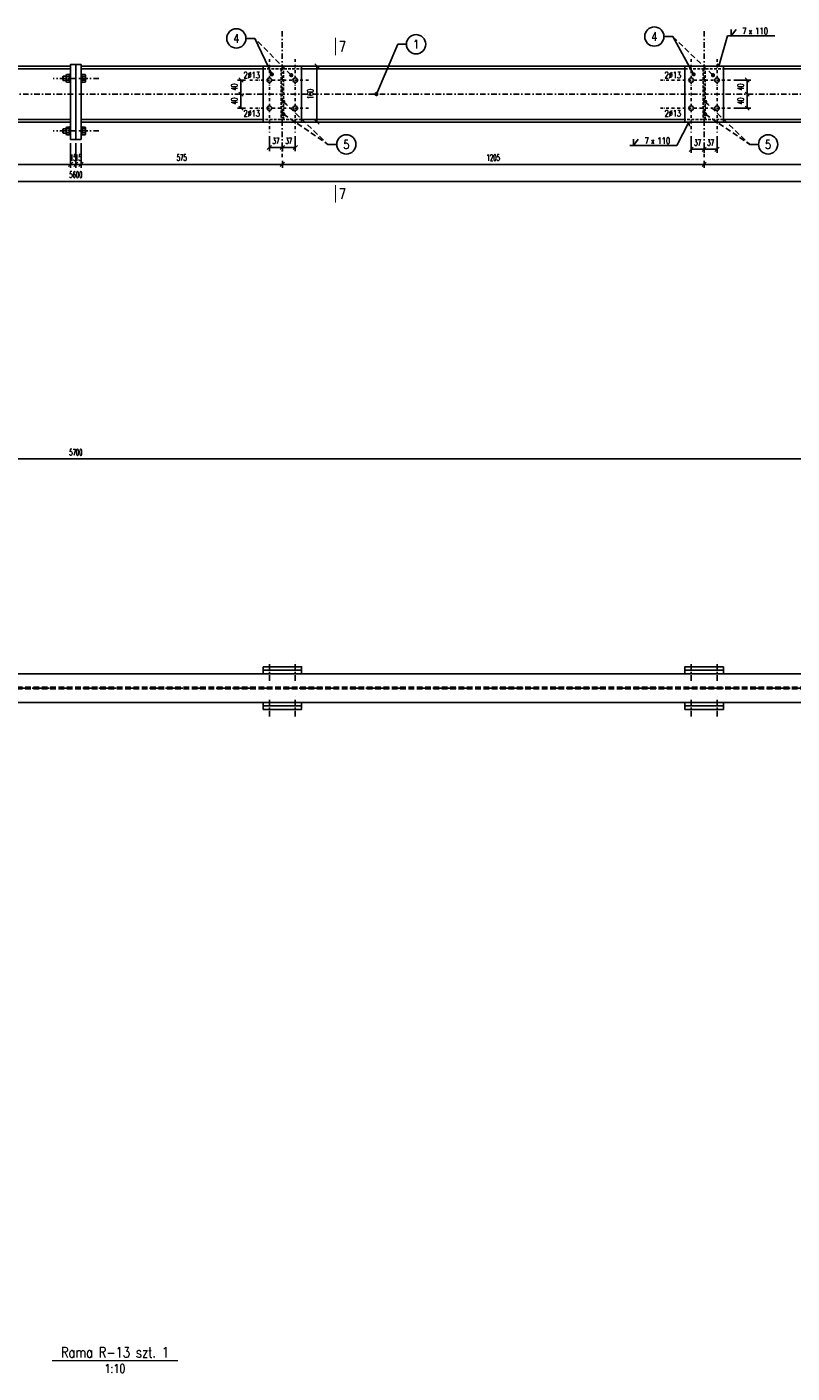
# Model space of a CAD drawing. Header units: millimetres. Extents: x -228255 to 14536, y -140109 to 119945.
# Tile 80 of 123: x -115609 to -113423, y 33572 to 37414. Entities that reach past the tile are written whole.
import ezdxf
from ezdxf.enums import TextEntityAlignment as Align

# ---------------------------------------------------------------- set-up
doc = ezdxf.new("R2010")
doc.units = ezdxf.units.MM
doc.header["$LTSCALE"] = 2.5
for name, pattern in [('DASHDOT', [25.4, 12.7, -6.35, 0, -6.35]), ('DASHDOT2', [12.7, 6.35, -3.175, 0, -3.175]), ('DASHED', [19.05, 12.7, -6.35]), ('DASHED2', [9.525, 6.35, -3.175])]:
    doc.linetypes.add(name, pattern=pattern)
for name, color, linetype in [('Gruba', 6, 'Continuous'), ('Laczniki', 30, 'Continuous'), ('Opisy_stal', 7, 'Continuous'), ('Osie', 134, 'DASHDOT'), ('Osie_stal', 221, 'DASHDOT2'), ('stal', 4, 'Continuous'), ('Stal_nw', 181, 'DASHED2'), ('Tekst', 31, 'Continuous'), ('Wymiary', 86, 'Continuous')]:
    doc.layers.add(name, color=color, linetype=linetype)
doc.styles.get("Standard").update_dxf_attribs({"font": 'romans.shx', "width": 0.65})
doc.styles.add('style1', font='romand.shx', dxfattribs={"width": 0.8})
doc.styles.add('style3', font='romans.shx', dxfattribs={"width": 0.5})
doc.dimstyles.new('Skala_10', dxfattribs={"dimtxt": 18, "dimasz": 12, "dimexe": 10, "dimexo": 10, "dimgap": 10, "dimtad": 1, "dimdec": 0, "dimdsep": 46, "dimtxsty": 'style3', "dimblk": 'OBLIQUE', "dimcen": 0, "dimdle": 1, "dimclrd": 256, "dimclre": 256, "dimclrt": 31, "dimadec": 1, "dimazin": 0, "dimtfac": 1, "dimtdec": 0, "dimtix": 1, "dimtmove": 2, "dimatfit": 0, "dimldrblk": 'DOT', "dimfxl": 1, "dimtolj": 1, "dimtzin": 0, "dimlwd": -1, "dimlwe": -1, "dimarcsym": 0})
doc.dimstyles.new('Skala_10$7', dxfattribs={"dimscale": 0, "dimtxt": 18, "dimasz": 12, "dimexe": 10, "dimexo": 15, "dimgap": 5, "dimtad": 1, "dimdec": 0, "dimrnd": 0.5, "dimzin": 9, "dimdsep": 46, "dimtxsty": 'Standard', "dimblk1": 'OBLIQUE', "dimblk2": 'OBLIQUE', "dimsah": 1, "dimcen": 10, "dimdle": 10, "dimclrt": 31, "dimadec": 0, "dimazin": 0, "dimtfac": 1, "dimtdec": 0, "dimtmove": 2, "dimatfit": 3, "dimldrblk": 'DOT', "dimfxl": 1, "dimtolj": 1, "dimtzin": 9, "dimarcsym": 0})

# ---------------------------------------------------------------- blocks, each defined once
blk = doc.blocks.new('_Oblique')
at = {"color": 0, "linetype": 'ByBlock', "lineweight": -2}
blk.add_line((-0.5, -0.5), (0.5, 0.5), dxfattribs=at)
blk = doc.blocks.new('*D324')
at = {"layer": 'Defpoints', "color": 0, "ltscale": 0.5, "transparency": 16777216}
for p in [(-118319, 36267.6), (-112619, 36267.6), (-112619, 36181.4)]:
    blk.add_point(p, dxfattribs=at)
at = {"layer": 'Wymiary', "ltscale": 0.5, "transparency": 16777216}
for p, q in [((-118319, 36257.6), (-118319, 36171.4)), ((-112619, 36257.6), (-112619, 36171.4)), ((-118320, 36181.4), (-112618, 36181.4))]:
    blk.add_line(p, q, dxfattribs=at)
at = {"layer": 'Wymiary', "ltscale": 0.5, "transparency": 16777216, "xscale": 12, "yscale": 12, "zscale": 12, "rotation": 180}
blk.add_blockref('_Oblique', (-118319, 36181.4), dxfattribs=at)
at = {"layer": 'Wymiary', "ltscale": 0.5, "transparency": 16777216, "xscale": 12, "yscale": 12, "zscale": 12}
blk.add_blockref('_Oblique', (-112619, 36181.4), dxfattribs=at)
at = {"layer": 'Wymiary', "color": 31, "ltscale": 0.5, "transparency": 16777216, "insert": (-115469, 36200.4), "char_height": 18, "attachment_point": 5, "style": 'style3'}
blk.add_mtext('\\A1;5700', dxfattribs=at)
blk = doc.blocks.new('_Dot')
at = {"color": 0, "linetype": 'ByBlock', "lineweight": -2}
blk.add_line((-0.5, 0), (-1, 0), dxfattribs=at)
at = {"color": 0, "linetype": 'ByBlock', "const_width": 0.5}
blk.add_lwpolyline([(-0.25, 0, 1), (0.25, 0, 1)], format="xyb", close=True, dxfattribs=at)
blk = doc.blocks.new('*D328')
at = {"layer": 'Defpoints', "color": 0, "ltscale": 0.5, "transparency": 16777216}
for p in [(-115484, 37092.6), (-118319, 37053.3), (-115484, 37022.1)]:
    blk.add_point(p, dxfattribs=at)
at = {"layer": 'Wymiary', "ltscale": 0.5, "transparency": 16777216}
for p, q in [((-115484, 37082.6), (-115484, 37012.1)), ((-118320, 37022.1), (-115483, 37022.1)), ((-118319, 37043.3), (-118319, 37012.1))]:
    blk.add_line(p, q, dxfattribs=at)
at = {"layer": 'Wymiary', "ltscale": 0.5, "transparency": 16777216, "xscale": 12, "yscale": 12, "zscale": 12, "rotation": 180}
blk.add_blockref('_Oblique', (-118319, 37022.1), dxfattribs=at)
at = {"layer": 'Wymiary', "ltscale": 0.5, "transparency": 16777216, "xscale": 12, "yscale": 12, "zscale": 12}
blk.add_blockref('_Oblique', (-115484, 37022.1), dxfattribs=at)
at = {"layer": 'Wymiary', "color": 31, "ltscale": 0.5, "transparency": 16777216, "insert": (-116901.5, 37041.1), "char_height": 18, "attachment_point": 5, "style": 'style3'}
blk.add_mtext('\\A1;2835', dxfattribs=at)
blk = doc.blocks.new('*D291')
at = {"layer": 'Defpoints', "color": 0, "ltscale": 0.5, "transparency": 16777216}
for p in [(-114879, 37042.6), (-113674, 37042.6), (-113674, 37022.1)]:
    blk.add_point(p, dxfattribs=at)
at = {"layer": 'Wymiary', "ltscale": 0.5, "transparency": 16777216}
for p, q in [((-114880, 37022.1), (-113673, 37022.1)), ((-114879, 37032.6), (-114879, 37012.1)), ((-113674, 37032.6), (-113674, 37012.1))]:
    blk.add_line(p, q, dxfattribs=at)
at = {"layer": 'Wymiary', "ltscale": 0.5, "transparency": 16777216, "xscale": 12, "yscale": 12, "zscale": 12, "rotation": 180}
blk.add_blockref('_Oblique', (-114879, 37022.1), dxfattribs=at)
at = {"layer": 'Wymiary', "ltscale": 0.5, "transparency": 16777216, "xscale": 12, "yscale": 12, "zscale": 12}
blk.add_blockref('_Oblique', (-113674, 37022.1), dxfattribs=at)
at = {"layer": 'Wymiary', "color": 31, "ltscale": 0.5, "transparency": 16777216, "insert": (-114276.5, 37041.1), "char_height": 18, "attachment_point": 5, "style": 'style3'}
blk.add_mtext('\\A1;1205', dxfattribs=at)
blk = doc.blocks.new('*D292')
at = {"layer": 'Defpoints', "color": 0, "ltscale": 0.5, "transparency": 16777216}
for p in [(-113674, 37042.6), (-112619, 37042.6), (-112619, 37022.1)]:
    blk.add_point(p, dxfattribs=at)
at = {"layer": 'Wymiary', "ltscale": 0.5, "transparency": 16777216}
for p, q in [((-113675, 37022.1), (-112618, 37022.1)), ((-113674, 37032.6), (-113674, 37012.1)), ((-112619, 37032.6), (-112619, 37012.1))]:
    blk.add_line(p, q, dxfattribs=at)
at = {"layer": 'Wymiary', "ltscale": 0.5, "transparency": 16777216, "xscale": 12, "yscale": 12, "zscale": 12, "rotation": 180}
blk.add_blockref('_Oblique', (-113674, 37022.1), dxfattribs=at)
at = {"layer": 'Wymiary', "ltscale": 0.5, "transparency": 16777216, "xscale": 12, "yscale": 12, "zscale": 12}
blk.add_blockref('_Oblique', (-112619, 37022.1), dxfattribs=at)
at = {"layer": 'Wymiary', "color": 31, "ltscale": 0.5, "transparency": 16777216, "insert": (-113146.5, 37041.1), "char_height": 18, "attachment_point": 5, "style": 'style3'}
blk.add_mtext('\\A1;1055', dxfattribs=at)
blk = doc.blocks.new('*D294')
at = {"layer": 'Defpoints', "color": 0, "ltscale": 0.5, "transparency": 16777216}
for p in [(-118269, 36988.9), (-112669, 36973.5), (-112669, 36973.5)]:
    blk.add_point(p, dxfattribs=at)
at = {"layer": 'Wymiary', "ltscale": 0.5, "transparency": 16777216}
for p, q in [((-118270, 36973.5), (-112668, 36973.5)), ((-118269, 36978.9), (-118269, 36963.5))]:
    blk.add_line(p, q, dxfattribs=at)
at = {"layer": 'Wymiary', "ltscale": 0.5, "transparency": 16777216, "xscale": 12, "yscale": 12, "zscale": 12, "rotation": 180}
blk.add_blockref('_Oblique', (-118269, 36973.5), dxfattribs=at)
at = {"layer": 'Wymiary', "ltscale": 0.5, "transparency": 16777216, "xscale": 12, "yscale": 12, "zscale": 12}
blk.add_blockref('_Oblique', (-112669, 36973.5), dxfattribs=at)
at = {"layer": 'Wymiary', "color": 31, "ltscale": 0.5, "transparency": 16777216, "insert": (-115469, 36992.5), "char_height": 18, "attachment_point": 5, "style": 'style3'}
blk.add_mtext('\\A1;5600', dxfattribs=at)
blk = doc.blocks.new('*D296')
at = {"layer": 'Defpoints', "color": 0, "ltscale": 0.5, "transparency": 16777216}
for p in [(-114916, 37112.6), (-114879, 37084.2), (-114879, 37070.2)]:
    blk.add_point(p, dxfattribs=at)
at = {"layer": 'Wymiary', "ltscale": 0.5, "transparency": 16777216}
for p, q in [((-114916, 37102.6), (-114916, 37060.2)), ((-114917, 37070.2), (-114878, 37070.2)), ((-114879, 37074.2), (-114879, 37060.2))]:
    blk.add_line(p, q, dxfattribs=at)
at = {"layer": 'Wymiary', "ltscale": 0.5, "transparency": 16777216, "xscale": 12, "yscale": 12, "zscale": 12, "rotation": 180}
blk.add_blockref('_Oblique', (-114916, 37070.2), dxfattribs=at)
at = {"layer": 'Wymiary', "ltscale": 0.5, "transparency": 16777216, "xscale": 12, "yscale": 12, "zscale": 12}
blk.add_blockref('_Oblique', (-114879, 37070.2), dxfattribs=at)
at = {"layer": 'Wymiary', "color": 31, "ltscale": 0.5, "transparency": 16777216, "insert": (-114897.5, 37089.2), "char_height": 18, "attachment_point": 5, "style": 'style3'}
blk.add_mtext('\\A1;37', dxfattribs=at)
blk = doc.blocks.new('*D297')
at = {"layer": 'Defpoints', "color": 0, "ltscale": 0.5, "transparency": 16777216}
for p in [(-114879, 37084.2), (-114842, 37112.6), (-114842, 37070.2)]:
    blk.add_point(p, dxfattribs=at)
at = {"layer": 'Wymiary', "ltscale": 0.5, "transparency": 16777216}
for p, q in [((-114842, 37102.6), (-114842, 37060.2)), ((-114880, 37070.2), (-114841, 37070.2)), ((-114879, 37074.2), (-114879, 37060.2))]:
    blk.add_line(p, q, dxfattribs=at)
at = {"layer": 'Wymiary', "ltscale": 0.5, "transparency": 16777216, "xscale": 12, "yscale": 12, "zscale": 12, "rotation": 180}
blk.add_blockref('_Oblique', (-114879, 37070.2), dxfattribs=at)
at = {"layer": 'Wymiary', "ltscale": 0.5, "transparency": 16777216, "xscale": 12, "yscale": 12, "zscale": 12}
blk.add_blockref('_Oblique', (-114842, 37070.2), dxfattribs=at)
at = {"layer": 'Wymiary', "color": 31, "ltscale": 0.5, "transparency": 16777216, "insert": (-114860.5, 37089.2), "char_height": 18, "attachment_point": 5, "style": 'style3'}
blk.add_mtext('\\A1;37', dxfattribs=at)
blk = doc.blocks.new('*D298')
at = {"layer": 'Defpoints', "color": 0, "ltscale": 0.5, "transparency": 16777216}
for p in [(-113711, 37112.6), (-113674, 37081.4), (-113674, 37065.2)]:
    blk.add_point(p, dxfattribs=at)
at = {"layer": 'Wymiary', "ltscale": 0.5, "transparency": 16777216}
for p, q in [((-113711, 37102.6), (-113711, 37055.2)), ((-113712, 37065.2), (-113673, 37065.2)), ((-113674, 37071.4), (-113674, 37055.2))]:
    blk.add_line(p, q, dxfattribs=at)
at = {"layer": 'Wymiary', "ltscale": 0.5, "transparency": 16777216, "xscale": 12, "yscale": 12, "zscale": 12, "rotation": 180}
blk.add_blockref('_Oblique', (-113711, 37065.2), dxfattribs=at)
at = {"layer": 'Wymiary', "ltscale": 0.5, "transparency": 16777216, "xscale": 12, "yscale": 12, "zscale": 12}
blk.add_blockref('_Oblique', (-113674, 37065.2), dxfattribs=at)
at = {"layer": 'Wymiary', "color": 31, "ltscale": 0.5, "transparency": 16777216, "insert": (-113692.5, 37084.2), "char_height": 18, "attachment_point": 5, "style": 'style3'}
blk.add_mtext('\\A1;37', dxfattribs=at)
blk = doc.blocks.new('*D299')
at = {"layer": 'Defpoints', "color": 0, "ltscale": 0.5, "transparency": 16777216}
for p in [(-113637, 37112.6), (-113674, 37081.4), (-113637, 37065.2)]:
    blk.add_point(p, dxfattribs=at)
at = {"layer": 'Wymiary', "ltscale": 0.5, "transparency": 16777216}
for p, q in [((-113637, 37102.6), (-113637, 37055.2)), ((-113675, 37065.2), (-113636, 37065.2)), ((-113674, 37071.4), (-113674, 37055.2))]:
    blk.add_line(p, q, dxfattribs=at)
at = {"layer": 'Wymiary', "ltscale": 0.5, "transparency": 16777216, "xscale": 12, "yscale": 12, "zscale": 12, "rotation": 180}
blk.add_blockref('_Oblique', (-113674, 37065.2), dxfattribs=at)
at = {"layer": 'Wymiary', "ltscale": 0.5, "transparency": 16777216, "xscale": 12, "yscale": 12, "zscale": 12}
blk.add_blockref('_Oblique', (-113637, 37065.2), dxfattribs=at)
at = {"layer": 'Wymiary', "color": 31, "ltscale": 0.5, "transparency": 16777216, "insert": (-113655.5, 37084.2), "char_height": 18, "attachment_point": 5, "style": 'style3'}
blk.add_mtext('\\A1;37', dxfattribs=at)
blk = doc.blocks.new('*D300')
at = {"layer": 'Defpoints', "color": 0, "ltscale": 0.5, "transparency": 16777216}
for p in [(-114997.3, 37222.6), (-114997.3, 37222.6), (-114974, 37182.6)]:
    blk.add_point(p, dxfattribs=at)
at = {"layer": 'Wymiary', "ltscale": 0.5, "transparency": 16777216}
for p, q in [((-114997.3, 37181.6), (-114997.3, 37223.6)), ((-114984, 37182.6), (-115007.3, 37182.6))]:
    blk.add_line(p, q, dxfattribs=at)
at = {"layer": 'Wymiary', "ltscale": 0.5, "transparency": 16777216, "xscale": 12, "yscale": 12, "zscale": 12}
for p, rotation in [((-114997.3, 37222.6), 90), ((-114997.3, 37182.6), 270)]:
    blk.add_blockref('_Oblique', p, dxfattribs=dict(at, rotation=rotation))
at = {"layer": 'Wymiary', "color": 31, "ltscale": 0.5, "transparency": 16777216, "insert": (-115016.3, 37202.6), "char_height": 18, "attachment_point": 5, "rotation": 90, "style": 'style3'}
blk.add_mtext('\\A1;40', dxfattribs=at)
blk = doc.blocks.new('*D301')
at = {"layer": 'Defpoints', "color": 0, "ltscale": 0.5, "transparency": 16777216}
for p in [(-114997.3, 37262.6), (-114974, 37262.6), (-114997.3, 37222.6)]:
    blk.add_point(p, dxfattribs=at)
at = {"layer": 'Wymiary', "ltscale": 0.5, "transparency": 16777216}
for p, q in [((-114984, 37262.6), (-115007.3, 37262.6)), ((-114997.3, 37221.6), (-114997.3, 37263.6))]:
    blk.add_line(p, q, dxfattribs=at)
at = {"layer": 'Wymiary', "ltscale": 0.5, "transparency": 16777216, "xscale": 12, "yscale": 12, "zscale": 12}
for p, rotation in [((-114997.3, 37262.6), 90), ((-114997.3, 37222.6), 270)]:
    blk.add_blockref('_Oblique', p, dxfattribs=dict(at, rotation=rotation))
at = {"layer": 'Wymiary', "color": 31, "ltscale": 0.5, "transparency": 16777216, "insert": (-115016.3, 37242.6), "char_height": 18, "attachment_point": 5, "rotation": 90, "style": 'style3'}
blk.add_mtext('\\A1;40', dxfattribs=at)
blk = doc.blocks.new('*D302')
at = {"layer": 'Defpoints', "color": 0, "ltscale": 0.5, "transparency": 16777216}
for p in [(-113557.7, 37222.6), (-113551, 37222.6), (-113599, 37182.6)]:
    blk.add_point(p, dxfattribs=at)
at = {"layer": 'Wymiary', "ltscale": 0.5, "transparency": 16777216}
for p, q in [((-113551, 37181.6), (-113551, 37223.6)), ((-113547.7, 37222.6), (-113541, 37222.6)), ((-113589, 37182.6), (-113541, 37182.6))]:
    blk.add_line(p, q, dxfattribs=at)
at = {"layer": 'Wymiary', "ltscale": 0.5, "transparency": 16777216, "xscale": 12, "yscale": 12, "zscale": 12}
for p, rotation in [((-113551, 37222.6), 90), ((-113551, 37182.6), 270)]:
    blk.add_blockref('_Oblique', p, dxfattribs=dict(at, rotation=rotation))
at = {"layer": 'Wymiary', "color": 31, "ltscale": 0.5, "transparency": 16777216, "insert": (-113570, 37202.6), "char_height": 18, "attachment_point": 5, "rotation": 90, "style": 'style3'}
blk.add_mtext('\\A1;40', dxfattribs=at)
blk = doc.blocks.new('*D303')
at = {"layer": 'Defpoints', "color": 0, "ltscale": 0.5, "transparency": 16777216}
for p in [(-113599, 37262.6), (-113551, 37262.6), (-113557.7, 37222.6)]:
    blk.add_point(p, dxfattribs=at)
at = {"layer": 'Wymiary', "ltscale": 0.5, "transparency": 16777216}
for p, q in [((-113589, 37262.6), (-113541, 37262.6)), ((-113551, 37221.6), (-113551, 37263.6)), ((-113547.7, 37222.6), (-113541, 37222.6))]:
    blk.add_line(p, q, dxfattribs=at)
at = {"layer": 'Wymiary', "ltscale": 0.5, "transparency": 16777216, "xscale": 12, "yscale": 12, "zscale": 12}
for p, rotation in [((-113551, 37262.6), 90), ((-113551, 37222.6), 270)]:
    blk.add_blockref('_Oblique', p, dxfattribs=dict(at, rotation=rotation))
at = {"layer": 'Wymiary', "color": 31, "ltscale": 0.5, "transparency": 16777216, "insert": (-113570, 37242.6), "char_height": 18, "attachment_point": 5, "rotation": 90, "style": 'style3'}
blk.add_mtext('\\A1;40', dxfattribs=at)
blk = doc.blocks.new('*D304')
at = {"layer": 'Defpoints', "color": 0, "ltscale": 0.5, "transparency": 16777216}
for p in [(-114824, 37302.6), (-114780.1, 37302.6), (-114824, 37142.6)]:
    blk.add_point(p, dxfattribs=at)
at = {"layer": 'Wymiary', "ltscale": 0.5, "transparency": 16777216}
for p, q in [((-114814, 37302.6), (-114770.1, 37302.6)), ((-114780.1, 37141.6), (-114780.1, 37303.6)), ((-114814, 37142.6), (-114770.1, 37142.6))]:
    blk.add_line(p, q, dxfattribs=at)
at = {"layer": 'Wymiary', "ltscale": 0.5, "transparency": 16777216, "xscale": 12, "yscale": 12, "zscale": 12}
for p, rotation in [((-114780.1, 37302.6), 90), ((-114780.1, 37142.6), 270)]:
    blk.add_blockref('_Oblique', p, dxfattribs=dict(at, rotation=rotation))
at = {"layer": 'Wymiary', "color": 31, "ltscale": 0.5, "transparency": 16777216, "insert": (-114799.1, 37222.6), "char_height": 18, "attachment_point": 5, "rotation": 90, "style": 'style3'}
blk.add_mtext('\\A1;160', dxfattribs=at)
blk = doc.blocks.new('Elem_prawy')
at = {"color": 7}
blk.add_line((0, 0), (25, 0), dxfattribs=at)
blk.add_circle((52.5, 0), 27.5, dxfattribs=at)
at = {"color": 31, "width": 0.8}
blk.add_attdef('22', text='', height=25, dxfattribs=at).set_placement((52.5, 0), align=Align.MIDDLE)
blk = doc.blocks.new('pol_V_lewa')
at = {"color": 7}
for p, q in [((0, 0), (-135, 0)), ((-124, 0), (-110.5, 18)), ((-124, 0), (-124, 18))]:
    blk.add_line(p, q, dxfattribs=at)
at = {"color": 31, "width": 0.8}
blk.add_text('x', height=18, dxfattribs=at).set_placement((-74.9, 4.5))
blk.add_attdef('22', text='', height=18, dxfattribs=at).set_placement((-80.5, 4.5), align=Align.RIGHT)
blk.add_attdef('9999', (-56.2, 4.5), '', height=18, dxfattribs=at)
blk = doc.blocks.new('pol_V_prawa')
at = {"color": 7}
for p, q in [((135, 0), (0, 0)), ((11, 0), (24.5, 18)), ((11, 0), (11, 18))]:
    blk.add_line(p, q, dxfattribs=at)
at = {"color": 31, "width": 0.8}
blk.add_text('x', height=18, dxfattribs=at).set_placement((60.1, 4.5))
blk.add_attdef('22', text='', height=18, dxfattribs=at).set_placement((54.5, 4.5), align=Align.RIGHT)
blk.add_attdef('9999', (78.8, 4.5), '', height=18, dxfattribs=at)
blk = doc.blocks.new('Elem_lewy')
at = {"color": 7}
blk.add_line((0, 0), (-25, 0), dxfattribs=at)
blk.add_circle((-52.5, 0), 27.5, dxfattribs=at)
at = {"color": 31, "width": 0.8}
blk.add_attdef('22', text='', height=25, dxfattribs=at).set_placement((-52.5, 0), align=Align.MIDDLE)
blk = doc.blocks.new('nakretkaM12')
at = {"ltscale": 0.2}
for p, q in [((-10, 8.2), (-10, 5.5)), ((-10, 5.5), (-10, -5.5)), ((-9, 11), (-1, 11)), ((-9, 5.5), (-1, 5.5)), ((0, 8.2), (0, 5.5)), ((0, 5.5), (0, -5.5)), ((-10, -5.5), (-10, -8.2)), ((-9, -5.5), (-1, -5.5)), ((-9, -11), (-1, -11)), ((0, -5.5), (0, -8.2))]:
    blk.add_line(p, q, dxfattribs=at)
for centre, radius, start, end in [((-5.7, 8.2), 4.26, 139.932, 220.068), ((5.5, 0), 15.5, 159.3345, 200.6655), ((-4.3, 8.2), 4.26, 319.932, 40.068), ((-15.5, 0), 15.5, 339.3345, 20.6655), ((-5.7, -8.2), 4.26, 139.932, 220.068), ((-4.3, -8.2), 4.26, 319.932, 40.068)]:
    blk.add_arc(centre, radius, start, end, dxfattribs=at)
blk = doc.blocks.new('*D540')
at = {"layer": 'Defpoints', "color": 0, "ltscale": 0.5, "transparency": 16777216}
for p in [(-115484, 37092.6), (-115469, 37092.6), (-115469, 37022.1)]:
    blk.add_point(p, dxfattribs=at)
at = {"layer": 'Wymiary', "ltscale": 0.5, "transparency": 16777216}
for p, q in [((-115484, 37082.6), (-115484, 37012.1)), ((-115469, 37082.6), (-115469, 37012.1)), ((-115484, 37022.1), (-115496, 37022.1)), ((-115484, 37022.1), (-115469, 37022.1)), ((-115469, 37022.1), (-115457, 37022.1))]:
    blk.add_line(p, q, dxfattribs=at)
at = {"layer": 'Wymiary', "ltscale": 0.5, "transparency": 16777216, "xscale": 12, "yscale": 12, "zscale": 12}
blk.add_blockref('_Oblique', (-115484, 37022.1), dxfattribs=at)
at = {"layer": 'Wymiary', "ltscale": 0.5, "transparency": 16777216, "xscale": 12, "yscale": 12, "zscale": 12, "rotation": 180}
blk.add_blockref('_Oblique', (-115469, 37022.1), dxfattribs=at)
at = {"layer": 'Wymiary', "color": 31, "ltscale": 0.5, "transparency": 16777216, "insert": (-115476.5, 37041.1), "char_height": 18, "attachment_point": 5, "style": 'style3'}
blk.add_mtext('\\A1;15', dxfattribs=at)
blk = doc.blocks.new('*D541')
at = {"layer": 'Defpoints', "color": 0, "ltscale": 0.5, "transparency": 16777216}
for p in [(-115469, 37092.6), (-115454, 37092.6), (-115454, 37022.1)]:
    blk.add_point(p, dxfattribs=at)
at = {"layer": 'Wymiary', "ltscale": 0.5, "transparency": 16777216}
for p, q in [((-115469, 37082.6), (-115469, 37012.1)), ((-115454, 37082.6), (-115454, 37012.1)), ((-115469, 37022.1), (-115481, 37022.1)), ((-115469, 37022.1), (-115454, 37022.1)), ((-115454, 37022.1), (-115442, 37022.1))]:
    blk.add_line(p, q, dxfattribs=at)
at = {"layer": 'Wymiary', "ltscale": 0.5, "transparency": 16777216, "xscale": 12, "yscale": 12, "zscale": 12}
blk.add_blockref('_Oblique', (-115469, 37022.1), dxfattribs=at)
at = {"layer": 'Wymiary', "ltscale": 0.5, "transparency": 16777216, "xscale": 12, "yscale": 12, "zscale": 12, "rotation": 180}
blk.add_blockref('_Oblique', (-115454, 37022.1), dxfattribs=at)
at = {"layer": 'Wymiary', "color": 31, "ltscale": 0.5, "transparency": 16777216, "insert": (-115461.5, 37041.1), "char_height": 18, "attachment_point": 5, "style": 'style3'}
blk.add_mtext('\\A1;15', dxfattribs=at)
blk = doc.blocks.new('*D542')
at = {"layer": 'Defpoints', "color": 0, "ltscale": 0.5, "transparency": 16777216}
for p in [(-115454, 37092.6), (-114879, 37042.6), (-114879, 37022.1)]:
    blk.add_point(p, dxfattribs=at)
at = {"layer": 'Wymiary', "ltscale": 0.5, "transparency": 16777216}
for p, q in [((-115454, 37082.6), (-115454, 37012.1)), ((-115455, 37022.1), (-114878, 37022.1)), ((-114879, 37032.6), (-114879, 37012.1))]:
    blk.add_line(p, q, dxfattribs=at)
at = {"layer": 'Wymiary', "ltscale": 0.5, "transparency": 16777216, "xscale": 12, "yscale": 12, "zscale": 12, "rotation": 180}
blk.add_blockref('_Oblique', (-115454, 37022.1), dxfattribs=at)
at = {"layer": 'Wymiary', "ltscale": 0.5, "transparency": 16777216, "xscale": 12, "yscale": 12, "zscale": 12}
blk.add_blockref('_Oblique', (-114879, 37022.1), dxfattribs=at)
at = {"layer": 'Wymiary', "color": 31, "ltscale": 0.5, "transparency": 16777216, "insert": (-115166.5, 37041.1), "char_height": 18, "attachment_point": 5, "style": 'style3'}
blk.add_mtext('\\A1;575', dxfattribs=at)

msp = doc.modelspace()

# ---------------------------------------------------------------- linework, layer by layer
at = {"layer": 'Gruba', "const_width": 3}
for points in [[(-114727.5, 37383.5), (-114727.5, 37333.5)], [(-114727.5, 36963.12), (-114727.5, 36913.12)], [(-115537.19, 33606.99), (-115177.19, 33606.99)]]:
    msp.add_lwpolyline(points, dxfattribs=at)
at = {"layer": 'Laczniki', "ltscale": 0.5}
for p, q in [((-115506.55, 37272.57), (-115505.55, 37273.57)), ((-115506.55, 37262.57), (-115506.55, 37272.57)), ((-115506.55, 37262.57), (-115505.55, 37261.57)), ((-115496.55, 37273.57), (-115505.55, 37273.57)), ((-115505.55, 37273.57), (-115505.55, 37261.57)), ((-115496.55, 37261.57), (-115505.55, 37261.57)), ((-115506.55, 37122.57), (-115505.55, 37123.57)), ((-115506.55, 37112.57), (-115506.55, 37122.57)), ((-115496.55, 37123.57), (-115505.55, 37123.57)), ((-115505.55, 37123.57), (-115505.55, 37111.57)), ((-115506.55, 37112.57), (-115505.55, 37111.57)), ((-115496.55, 37111.57), (-115505.55, 37111.57))]:
    msp.add_line(p, q, dxfattribs=at)
for points in [[(-115486.55, 37255.57), (-115484.05, 37255.57), (-115484.05, 37279.57), (-115486.55, 37279.57)], [(-115454.05, 37255.57), (-115451.55, 37255.57), (-115451.55, 37279.57), (-115454.05, 37279.57)], [(-115486.55, 37105.57), (-115484.05, 37105.57), (-115484.05, 37129.57), (-115486.55, 37129.57)], [(-115454.05, 37105.57), (-115451.55, 37105.57), (-115451.55, 37129.57), (-115454.05, 37129.57)]]:
    msp.add_lwpolyline(points, close=True, dxfattribs=at)
at = {"layer": 'Opisy_stal', "ltscale": 0.5}
for p, q in [((-113632.17, 37302.57), (-113607.27, 37388.92)), ((-113636.84, 37308.95), (-113632.17, 37302.57)), ((-113717.64, 37142.57), (-113751.49, 37075.88)), ((-113717.64, 37142.57), (-113716.08, 37131.12))]:
    msp.add_line(p, q, dxfattribs=at)
at = {"layer": 'Osie', "ltscale": 0.5}
for p, q in [((-114879.05, 37402.57), (-114879.05, 37042.57)), ((-113674.05, 37402.57), (-113674.05, 37042.57)), ((-115403.05, 37267.57), (-115534.05, 37267.57)), ((-112419.05, 37222.57), (-118519.05, 37222.57)), ((-115403.05, 37117.57), (-115534.05, 37117.57))]:
    msp.add_line(p, q, dxfattribs=at)
at = {"layer": 'Osie'}
msp.add_line((-112619.05, 35526.96), (-118319.05, 35526.96), dxfattribs=at)
at = {"layer": 'Osie_stal', "ltscale": 0.5}
for p, q in [((-114916.05, 37322.57), (-114916.05, 37112.57)), ((-114842.05, 37322.57), (-114842.05, 37112.57)), ((-113711.05, 37322.57), (-113711.05, 37112.57)), ((-113637.05, 37322.57), (-113637.05, 37112.57)), ((-114804.05, 37262.57), (-114974.05, 37262.57)), ((-113599.05, 37262.57), (-113799.05, 37262.57)), ((-114804.05, 37182.57), (-114974.05, 37182.57)), ((-113599.05, 37182.57), (-113799.05, 37182.57))]:
    msp.add_line(p, q, dxfattribs=at)
at = {"layer": 'Osie_stal'}
for p, q in [((-114916.05, 35547.96), (-114916.05, 35607.96)), ((-114842.05, 35547.96), (-114842.05, 35607.96)), ((-113711.05, 35547.96), (-113711.05, 35607.96)), ((-113637.05, 35547.96), (-113637.05, 35607.96)), ((-114916.05, 35445.96), (-114916.05, 35505.96)), ((-114842.05, 35445.96), (-114842.05, 35505.96)), ((-113711.05, 35445.96), (-113711.05, 35505.96)), ((-113637.05, 35445.96), (-113637.05, 35505.96))]:
    msp.add_line(p, q, dxfattribs=at)
at = {"layer": 'stal', "ltscale": 0.5}
for p, q in [((-118269.05, 37295.17), (-115484.05, 37295.17)), ((-115454.05, 37295.17), (-114934.05, 37295.17)), ((-114824.05, 37295.17), (-113729.05, 37295.17)), ((-113619.05, 37295.17), (-112669.05, 37295.17)), ((-118269.05, 37149.97), (-115484.05, 37149.97)), ((-115454.05, 37149.97), (-114934.05, 37149.97)), ((-114824.05, 37149.97), (-113729.05, 37149.97)), ((-113619.05, 37149.97), (-112669.05, 37149.97))]:
    msp.add_line(p, q, dxfattribs=at)
at = {"layer": 'stal'}
for p, q in [((-112669.05, 35567.96), (-118269.05, 35567.96)), ((-112669.05, 35485.96), (-118269.05, 35485.96))]:
    msp.add_line(p, q, dxfattribs=at)
at = {"layer": 'stal', "ltscale": 0.5}
for points in [[(-115484.05, 37142.57), (-118269.05, 37142.57), (-118269.05, 37302.57), (-115484.05, 37302.57)], [(-115454.05, 37302.57), (-114934.05, 37302.57)], [(-114824.05, 37302.57), (-113729.05, 37302.57)], [(-113619.05, 37302.57), (-112669.05, 37302.57), (-112669.05, 37142.57), (-113619.05, 37142.57)], [(-114934.05, 37142.57), (-115454.05, 37142.57)], [(-113729.05, 37142.57), (-114824.05, 37142.57)]]:
    msp.add_lwpolyline(points, dxfattribs=at)
for points in [[(-115484.05, 37092.57), (-115469.05, 37092.57), (-115469.05, 37307.57), (-115484.05, 37307.57)], [(-115454.05, 37092.57), (-115469.05, 37092.57), (-115469.05, 37307.57), (-115454.05, 37307.57)]]:
    msp.add_lwpolyline(points, close=True, dxfattribs=at)
at = {"layer": 'stal'}
for points in [[(-114934.05, 37302.57), (-114824.05, 37302.57), (-114824.05, 37142.57), (-114934.05, 37142.57)], [(-113729.05, 37302.57), (-113619.05, 37302.57), (-113619.05, 37142.57), (-113729.05, 37142.57)], [(-114934.05, 35587.96), (-114824.05, 35587.96), (-114824.05, 35577.96), (-114934.05, 35577.96)], [(-113619.05, 35587.96), (-113729.05, 35587.96), (-113729.05, 35577.96), (-113619.05, 35577.96)], [(-114934.05, 35577.96), (-114824.05, 35577.96), (-114824.05, 35567.96), (-114934.05, 35567.96)], [(-113619.05, 35577.96), (-113729.05, 35577.96), (-113729.05, 35567.96), (-113619.05, 35567.96)], [(-114934.05, 35475.96), (-114824.05, 35475.96), (-114824.05, 35485.96), (-114934.05, 35485.96)], [(-114934.05, 35465.96), (-114824.05, 35465.96), (-114824.05, 35475.96), (-114934.05, 35475.96)], [(-113619.05, 35475.96), (-113729.05, 35475.96), (-113729.05, 35485.96), (-113619.05, 35485.96)], [(-113619.05, 35465.96), (-113729.05, 35465.96), (-113729.05, 35475.96), (-113619.05, 35475.96)]]:
    msp.add_lwpolyline(points, close=True, dxfattribs=at)
for centre in [(-114916.05, 37262.57), (-114842.05, 37262.57), (-113711.05, 37262.57), (-113637.05, 37262.57), (-114916.05, 37182.57), (-114842.05, 37182.57), (-113711.05, 37182.57), (-113637.05, 37182.57)]:
    msp.add_circle(centre, 6.5, dxfattribs=at)
at = {"layer": 'Stal_nw', "ltscale": 0.5}
for p, q in [((-114824.05, 37302.57), (-114934.05, 37302.57)), ((-114934.05, 37295.17), (-114824.05, 37295.17)), ((-113619.05, 37302.57), (-113729.05, 37302.57)), ((-113729.05, 37295.17), (-113619.05, 37295.17)), ((-114824.05, 37149.97), (-114934.05, 37149.97)), ((-114934.05, 37142.57), (-114824.05, 37142.57)), ((-113619.05, 37149.97), (-113729.05, 37149.97)), ((-113729.05, 37142.57), (-113619.05, 37142.57))]:
    msp.add_line(p, q, dxfattribs=at)
at = {"layer": 'Stal_nw'}
for p, q in [((-112669.05, 35529.46), (-118269.05, 35529.46)), ((-112669.05, 35524.46), (-118269.05, 35524.46))]:
    msp.add_line(p, q, dxfattribs=at)
at = {"layer": 'Stal_nw', "ltscale": 0.5}
for points in [[(-114882.05, 37149.97), (-114876.05, 37149.97), (-114876.05, 37295.17), (-114882.05, 37295.17)], [(-113677.05, 37149.97), (-113671.05, 37149.97), (-113671.05, 37295.17), (-113677.05, 37295.17)]]:
    msp.add_lwpolyline(points, close=True, dxfattribs=at)

# ---------------------------------------------------------------- block references
at = {"layer": 'Laczniki', "ltscale": 0.5}
for p in [(-115486.55, 37267.57), (-115441.55, 37267.57), (-115486.55, 37117.57), (-115441.55, 37117.57)]:
    msp.add_blockref('nakretkaM12', p, dxfattribs=at)
at = {"layer": 'Opisy_stal', "ltscale": 0.5}
for name, p, values in [('Elem_lewy', (-114957.94, 37381.63), {'22': '4'}), ('Elem_prawy', (-114549.5, 37364.89), {'22': '1'}), ('Elem_lewy', (-113763.71, 37386.91), {'22': '4'}), ('pol_V_prawa', (-113607.27, 37388.92), {'9999': '110', '22': '7'}), ('Elem_prawy', (-114748.63, 37079.1), {'22': '5'}), ('pol_V_lewa', (-113751.49, 37075.88), {'22': '7', '9999': '110'}), ('Elem_prawy', (-113543.63, 37079.1), {'22': '5'})]:
    msp.add_blockref(name, p, dxfattribs=at).add_auto_attribs(values)

# ---------------------------------------------------------------- texts
at = {"layer": 'Gruba', "style": 'style1', "width": 0.8}
for p in [(-114717.5, 37358.5), (-114717.5, 36938.12)]:
    msp.add_text('7', height=30, dxfattribs=at).set_placement(p, align=Align.MIDDLE_LEFT)
msp.add_text('Rama R-13 szt. 1', height=30, dxfattribs=at).set_placement((-115357.19, 33606.99), align=Align.BOTTOM_CENTER)
msp.add_text('1:10', height=25, dxfattribs=at).set_placement((-115357.19, 33596.99), align=Align.TOP_CENTER)
at = {"layer": 'Tekst', "ltscale": 0.5, "width": 0.65}
for p in [(-114989.9, 37267.77), (-113786.85, 37267.77), (-114989.9, 37158.72), (-113786.85, 37158.72)]:
    msp.add_text('2%%C13', height=18, dxfattribs=at).set_placement(p)

# ---------------------------------------------------------------- dimensions: what is measured, and where the dimension line sits
at = {"layer": 'Wymiary', "ltscale": 0.5}
for base, p1, p2, picture, middle in [((-114780.06, 37302.57), (-114824.05, 37142.57), (-114824.05, 37302.57), '*D304', (-114799.06, 37222.57)), ((-114997.31, 37262.57), (-114997.31, 37222.57), (-114974.05, 37262.57), '*D301', (-115016.31, 37242.57)), ((-113551, 37262.57), (-113557.71, 37222.57), (-113599.05, 37262.57), '*D303', (-113570, 37242.57)), ((-114997.31, 37222.57), (-114974.05, 37182.57), (-114997.31, 37222.57), '*D300', (-115016.31, 37202.57)), ((-113551, 37222.57), (-113599.05, 37182.57), (-113557.71, 37222.57), '*D302', (-113570, 37202.57))]:
    dim = msp.add_linear_dim(base=base, p1=p1, p2=p2, angle=90, dimstyle='Skala_10', dxfattribs=at)
    dim.commit()
    dim.dimension.update_dxf_attribs({"geometry": picture, "text_midpoint": middle})
for base, p1, p2, picture, middle in [((-115484.05, 37022.12), (-118319.05, 37053.32), (-115484.05, 37092.57), '*D328', (-116901.55, 37041.12)), ((-115469.05, 37022.12), (-115484.05, 37092.57), (-115469.05, 37092.57), '*D540', (-115476.55, 37041.12)), ((-115454.05, 37022.12), (-115469.05, 37092.57), (-115454.05, 37092.57), '*D541', (-115461.55, 37041.12)), ((-114879.05, 37022.12), (-115454.05, 37092.57), (-114879.05, 37042.57), '*D542', (-115166.55, 37041.12)), ((-114879.05, 37070.22), (-114916.05, 37112.57), (-114879.05, 37084.18), '*D296', (-114897.55, 37089.22)), ((-114842.05, 37070.22), (-114879.05, 37084.18), (-114842.05, 37112.57), '*D297', (-114860.55, 37089.22)), ((-113674.05, 37065.21), (-113711.05, 37112.57), (-113674.05, 37081.41), '*D298', (-113692.55, 37084.21)), ((-113637.05, 37065.21), (-113674.05, 37081.41), (-113637.05, 37112.57), '*D299', (-113655.55, 37084.21)), ((-113674.05, 37022.12), (-114879.05, 37042.57), (-113674.05, 37042.57), '*D291', (-114276.55, 37041.12)), ((-112619.05, 37022.12), (-113674.05, 37042.57), (-112619.05, 37042.57), '*D292', (-113146.55, 37041.12)), ((-112669.05, 36973.52), (-118269.05, 36988.85), (-112669.05, 36973.52), '*D294', (-115469.05, 36992.52)), ((-112619.05, 36181.44), (-118319.05, 36267.57), (-112619.05, 36267.57), '*D324', (-115469.05, 36200.44))]:
    dim = msp.add_linear_dim(base=base, p1=p1, p2=p2, dimstyle='Skala_10', dxfattribs=at)
    dim.commit()
    dim.dimension.update_dxf_attribs({"geometry": picture, "text_midpoint": middle})

# ---------------------------------------------------------------- leaders
at = {"layer": 'Opisy_stal', "ltscale": 0.5}
for points in [[(-114908.89, 37279.17), (-114957.94, 37381.63)], [(-114610.28, 37222.57), (-114549.5, 37364.89)], [(-113703.89, 37279.17), (-113763.71, 37386.91)]]:
    msp.add_leader(points, dimstyle='Skala_10$7', override={"dimscale": 1, "dimtad": 0}, dxfattribs=at)
at = {"layer": 'Opisy_stal', "linetype": 'DASHED', "ltscale": 0.5}
for points in [[(-114853.58, 37276.66), (-114957.94, 37381.63)], [(-113648.58, 37276.66), (-113763.71, 37386.91)], [(-114876.05, 37200.93), (-114748.63, 37079.1)], [(-113671.05, 37200.93), (-113543.63, 37079.1)], [(-114876.05, 37165.48), (-114748.63, 37079.1)], [(-113671.05, 37165.48), (-113543.63, 37079.1)]]:
    msp.add_leader(points, dimstyle='Skala_10$7', override={"dimscale": 1, "dimtad": 0}, dxfattribs=at)

doc.saveas('drawing.dxf')
